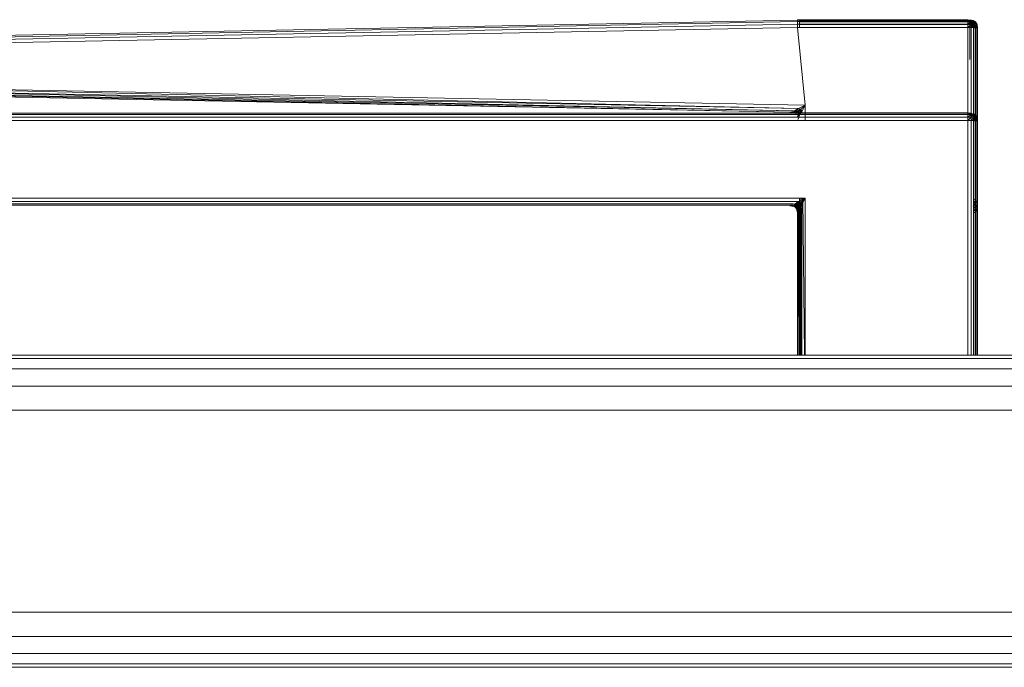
# Model space of a CAD drawing. Header units: millimetres. Extents: x 1 to 3476, y -521 to 159.
# Tile 14 of 130: x 230 to 308, y 108 to 159. Entities that reach past the tile are written whole.
import ezdxf

# ---------------------------------------------------------------- set-up
doc = ezdxf.new("R2010")
doc.units = ezdxf.units.MM
doc.layers.add('VG491211CA_dwg', color=8, linetype='Continuous', lineweight=9)

# ---------------------------------------------------------------- blocks, each defined once
blk = doc.blocks.new('VG491211CA_dwg-300031-Południe')
at = {"color": 18, "lineweight": 9}
for p, q in [((291.37, 158.9), (214.092, 157.407)), ((291.369, 158.788), (214.092, 157.295)), ((291.369, 158.788), (291.37, 158.9)), ((291.369, 158.6), (291.369, 158.788)), ((304.766, 158.788), (291.369, 158.788)), ((291.369, 158.788), (304.766, 158.788)), ((291.37, 158.9), (291.374, 158.938)), ((291.374, 158.938), (291.37, 158.9)), ((304.766, 158.9), (291.37, 158.9)), ((291.37, 158.9), (304.766, 158.9)), ((304.766, 158.938), (291.374, 158.938)), ((291.374, 158.938), (304.766, 158.938)), ((291.532, 158.762), (291.534, 158.874)), ((291.533, 158.574), (291.532, 158.762)), ((291.532, 158.762), (304.929, 158.762)), ((304.929, 158.762), (291.532, 158.762)), ((291.534, 158.874), (291.537, 158.912)), ((291.537, 158.912), (291.534, 158.874)), ((304.929, 158.874), (291.534, 158.874)), ((291.534, 158.874), (304.929, 158.874)), ((304.929, 158.912), (291.537, 158.912)), ((291.537, 158.912), (304.929, 158.912)), ((304.766, 158.9), (304.766, 158.938)), ((304.766, 158.938), (304.766, 158.9)), ((304.766, 158.938), (305.028, 158.9)), ((305.028, 158.9), (304.766, 158.938)), ((304.766, 158.938), (305.009, 158.863)), ((304.766, 158.938), (305.009, 158.863)), ((304.766, 158.788), (304.766, 158.9)), ((304.766, 158.9), (304.766, 158.788)), ((304.766, 158.9), (304.972, 158.769)), ((304.766, 158.9), (305.009, 158.863)), ((305.009, 158.863), (304.766, 158.9)), ((304.766, 158.9), (304.972, 158.769)), ((304.766, 158.6), (304.766, 158.788)), ((304.766, 158.788), (304.766, 158.6)), ((304.972, 158.769), (304.766, 158.788)), ((304.766, 158.788), (304.972, 158.769)), ((304.766, 158.6), (304.972, 158.769)), ((304.766, 158.6), (304.972, 158.769)), ((304.929, 158.874), (304.929, 158.912)), ((304.929, 158.912), (304.929, 158.874)), ((304.929, 158.912), (305.191, 158.874)), ((305.191, 158.874), (304.929, 158.912)), ((304.929, 158.912), (305.173, 158.837)), ((304.929, 158.912), (305.173, 158.837)), ((304.929, 158.762), (304.929, 158.874)), ((304.929, 158.874), (304.929, 158.762)), ((304.929, 158.874), (305.135, 158.743)), ((304.929, 158.874), (305.173, 158.837)), ((305.173, 158.837), (304.929, 158.874)), ((304.929, 158.874), (305.135, 158.743)), ((304.929, 158.762), (304.929, 158.574)), ((304.929, 158.574), (304.929, 158.762)), ((304.929, 158.762), (305.135, 158.743)), ((305.135, 158.743), (304.929, 158.762)), ((304.929, 158.574), (305.135, 158.743)), ((304.929, 158.574), (305.135, 158.743)), ((304.972, 158.769), (305.009, 158.863)), ((305.009, 158.863), (304.972, 158.769)), ((305.141, 158.713), (304.972, 158.769)), ((304.972, 158.769), (305.009, 158.582)), ((305.009, 158.582), (304.972, 158.769)), ((304.972, 158.769), (305.141, 158.713)), ((305.009, 158.863), (305.028, 158.9)), ((305.028, 158.9), (305.009, 158.863)), ((305.009, 158.863), (305.141, 158.713)), ((305.009, 158.863), (305.197, 158.769)), ((305.197, 158.769), (305.009, 158.863)), ((305.009, 158.863), (305.141, 158.713)), ((305.009, 158.582), (305.141, 158.713)), ((305.009, 158.582), (305.141, 158.713)), ((305.028, 158.9), (305.216, 158.788)), ((305.216, 158.788), (305.028, 158.9)), ((305.028, 158.9), (305.197, 158.769)), ((305.028, 158.9), (305.197, 158.769)), ((305.135, 158.743), (305.173, 158.837)), ((305.173, 158.837), (305.135, 158.743)), ((305.173, 158.556), (305.135, 158.743)), ((305.135, 158.743), (305.304, 158.687)), ((305.304, 158.687), (305.135, 158.743)), ((305.135, 158.743), (305.173, 158.556)), ((305.197, 158.769), (305.141, 158.713)), ((305.141, 158.713), (305.197, 158.769)), ((305.141, 158.713), (305.197, 158.544)), ((305.291, 158.582), (305.141, 158.713)), ((305.291, 158.582), (305.141, 158.713)), ((305.197, 158.544), (305.141, 158.713)), ((305.173, 158.837), (305.191, 158.874)), ((305.191, 158.874), (305.173, 158.837)), ((305.173, 158.837), (305.304, 158.687)), ((305.173, 158.837), (305.36, 158.743)), ((305.36, 158.743), (305.173, 158.837)), ((305.173, 158.837), (305.304, 158.687)), ((305.173, 158.556), (305.304, 158.687)), ((305.173, 158.556), (305.304, 158.687)), ((305.191, 158.874), (305.379, 158.762)), ((305.379, 158.762), (305.191, 158.874)), ((305.191, 158.874), (305.36, 158.743)), ((305.191, 158.874), (305.36, 158.743)), ((305.216, 158.788), (305.197, 158.769)), ((305.197, 158.769), (305.216, 158.788)), ((305.291, 158.582), (305.197, 158.769)), ((305.328, 158.6), (305.197, 158.769)), ((305.197, 158.769), (305.291, 158.582)), ((305.328, 158.6), (305.197, 158.769)), ((305.328, 158.6), (305.216, 158.788)), ((305.216, 158.788), (305.328, 158.6)), ((305.36, 158.743), (305.304, 158.687)), ((305.304, 158.687), (305.36, 158.743)), ((305.304, 158.687), (305.36, 158.518)), ((305.304, 158.687), (305.36, 158.518)), ((305.454, 158.556), (305.304, 158.687)), ((305.454, 158.556), (305.304, 158.687)), ((305.379, 158.762), (305.36, 158.743)), ((305.36, 158.743), (305.379, 158.762)), ((305.454, 158.556), (305.36, 158.743)), ((305.491, 158.574), (305.36, 158.743)), ((305.36, 158.743), (305.454, 158.556)), ((305.491, 158.574), (305.36, 158.743)), ((305.491, 158.574), (305.379, 158.762)), ((305.379, 158.762), (305.491, 158.574)), ((214.092, 157.107), (291.369, 158.6)), ((214.092, 156.844), (291.371, 158.338)), ((291.371, 158.338), (291.369, 158.6)), ((291.369, 158.6), (304.766, 158.6)), ((304.766, 158.6), (291.369, 158.6)), ((291.371, 158.338), (304.766, 158.338)), ((291.966, 152.223), (291.371, 158.338)), ((291.535, 158.312), (291.533, 158.574)), ((304.929, 158.574), (291.533, 158.574)), ((291.533, 158.574), (304.929, 158.574)), ((304.766, 158.338), (304.766, 158.6)), ((304.766, 158.6), (304.766, 158.338)), ((304.766, 158.6), (305.009, 158.582)), ((305.009, 158.582), (304.766, 158.6)), ((304.766, 158.338), (305.009, 158.582)), ((304.766, 158.338), (305.009, 158.582)), ((305.028, 158.338), (304.766, 158.338)), ((304.766, 158.338), (304.766, 151.635)), ((304.929, 158.574), (304.929, 158.312)), ((304.929, 158.312), (304.929, 158.574)), ((305.173, 158.556), (304.929, 158.574)), ((304.929, 158.574), (305.173, 158.556)), ((304.929, 158.312), (305.173, 158.556)), ((304.929, 158.312), (305.173, 158.556)), ((304.929, 158.312), (304.929, 155.805)), ((305.009, 158.582), (305.197, 158.544)), ((305.009, 158.582), (305.028, 158.338)), ((305.197, 158.544), (305.009, 158.582)), ((305.028, 158.338), (305.009, 158.582)), ((305.028, 158.338), (305.197, 158.544)), ((305.028, 158.338), (305.197, 158.544)), ((305.028, 158.338), (305.028, 132.579)), ((305.216, 158.338), (305.028, 158.338)), ((305.36, 158.518), (305.173, 158.556)), ((305.191, 158.312), (305.173, 158.556)), ((305.173, 158.556), (305.36, 158.518)), ((305.173, 158.556), (305.191, 158.312)), ((305.191, 158.312), (305.36, 158.518)), ((305.191, 158.312), (305.36, 158.518)), ((305.379, 158.312), (305.191, 158.312)), ((305.197, 158.544), (305.291, 158.582)), ((305.291, 158.582), (305.197, 158.544)), ((305.197, 158.544), (305.216, 158.338)), ((305.328, 158.338), (305.197, 158.544)), ((305.328, 158.338), (305.197, 158.544)), ((305.216, 158.338), (305.197, 158.544)), ((305.328, 158.338), (305.216, 158.338)), ((305.216, 158.338), (305.216, 132.579)), ((305.216, 158.338), (305.328, 158.338)), ((305.291, 158.582), (305.328, 158.6)), ((305.328, 158.6), (305.291, 158.582)), ((305.328, 158.338), (305.291, 158.582)), ((305.366, 158.338), (305.291, 158.582)), ((305.291, 158.582), (305.328, 158.338)), ((305.366, 158.338), (305.291, 158.582)), ((305.366, 158.338), (305.328, 158.6)), ((305.328, 158.6), (305.366, 158.338)), ((305.328, 132.579), (305.328, 158.338)), ((305.366, 158.338), (305.328, 158.338)), ((305.328, 158.338), (305.328, 132.579)), ((305.328, 158.338), (305.366, 158.338)), ((305.36, 158.518), (305.454, 158.556)), ((305.454, 158.556), (305.36, 158.518)), ((305.36, 158.518), (305.379, 158.312)), ((305.36, 158.518), (305.379, 158.312)), ((305.491, 158.312), (305.36, 158.518)), ((305.491, 158.312), (305.36, 158.518)), ((305.366, 132.579), (305.366, 158.338)), ((305.366, 158.338), (305.366, 132.579)), ((305.491, 158.312), (305.379, 158.312)), ((305.379, 158.312), (305.379, 132.579)), ((305.379, 158.312), (305.491, 158.312)), ((305.454, 158.556), (305.491, 158.574)), ((305.491, 158.574), (305.454, 158.556)), ((305.491, 158.312), (305.454, 158.556)), ((305.529, 158.312), (305.454, 158.556)), ((305.454, 158.556), (305.491, 158.312)), ((305.529, 158.312), (305.454, 158.556)), ((305.529, 158.312), (305.491, 158.574)), ((305.491, 158.574), (305.529, 158.312)), ((305.491, 132.579), (305.491, 158.312)), ((305.529, 158.312), (305.491, 158.312)), ((305.491, 158.312), (305.491, 132.579)), ((305.491, 158.312), (305.529, 158.312)), ((305.529, 132.579), (305.529, 158.312)), ((305.529, 158.312), (305.529, 132.579)), ((291.966, 152.223), (214.092, 153.728)), ((291.441, 151.971), (214.092, 153.692)), ((291.441, 151.971), (214.092, 153.465)), ((291.066, 151.79), (214.092, 153.44)), ((214.092, 153.278), (291.066, 151.79)), ((214.092, 153.263), (290.841, 151.682)), ((214.092, 153.165), (290.841, 151.682)), ((290.841, 151.682), (291.066, 151.79)), ((291.004, 151.656), (291.229, 151.764)), ((291.141, 151.77), (291.066, 151.64)), ((291.216, 151.75), (291.066, 151.64)), ((291.216, 151.75), (291.066, 151.64)), ((291.141, 151.77), (291.441, 151.971)), ((291.216, 151.75), (291.441, 151.971)), ((291.604, 151.868), (291.216, 151.75)), ((291.216, 151.75), (291.366, 151.635)), ((291.366, 151.635), (291.216, 151.75)), ((291.216, 151.75), (291.253, 151.524)), ((291.253, 151.524), (291.216, 151.75)), ((291.304, 151.744), (291.229, 151.614)), ((291.379, 151.724), (291.229, 151.614)), ((291.379, 151.724), (291.229, 151.614)), ((291.604, 151.868), (291.366, 151.635)), ((291.604, 151.868), (291.366, 151.635)), ((291.379, 151.724), (291.604, 151.945)), ((291.767, 151.842), (291.379, 151.724)), ((291.379, 151.724), (291.529, 151.609)), ((291.529, 151.609), (291.379, 151.724)), ((291.379, 151.724), (291.417, 151.498)), ((291.417, 151.498), (291.379, 151.724)), ((291.966, 152.223), (291.441, 151.971)), ((291.604, 151.868), (291.441, 151.971)), ((291.441, 151.971), (291.604, 151.868)), ((291.478, 151.483), (291.604, 151.868)), ((291.604, 151.868), (291.478, 151.483)), ((291.767, 151.842), (291.529, 151.609)), ((291.767, 151.842), (291.529, 151.609)), ((291.966, 152.223), (291.604, 151.868)), ((291.703, 151.703), (291.604, 151.868)), ((291.604, 151.868), (291.703, 151.703)), ((291.703, 151.703), (291.966, 152.223)), ((291.966, 151.03), (291.966, 152.223)), ((214.692, 151.03), (291.366, 151.03)), ((214.955, 151.292), (291.366, 151.292)), ((215.142, 151.48), (291.366, 151.48)), ((291.366, 151.592), (215.255, 151.592)), ((290.841, 151.682), (290.766, 151.646)), ((290.766, 151.646), (290.841, 151.682)), ((290.766, 151.646), (291.028, 151.604)), ((291.028, 151.604), (290.766, 151.646)), ((290.841, 151.682), (291.066, 151.64)), ((290.841, 151.682), (291.028, 151.604)), ((291.066, 151.64), (290.841, 151.682)), ((291.028, 151.604), (290.841, 151.682)), ((291.004, 151.656), (290.929, 151.62)), ((290.929, 151.62), (291.004, 151.656)), ((291.004, 151.656), (291.229, 151.614)), ((291.004, 151.656), (291.192, 151.578)), ((291.229, 151.614), (291.004, 151.656)), ((291.192, 151.578), (291.004, 151.656)), ((291.066, 151.64), (291.028, 151.604)), ((291.028, 151.604), (291.066, 151.64)), ((291.366, 151.635), (291.478, 151.483)), ((291.478, 151.483), (291.366, 151.635)), ((304.766, 151.63), (291.366, 151.63)), ((291.841, 151.63), (291.366, 151.63)), ((304.766, 151.592), (291.366, 151.592)), ((291.841, 151.592), (291.366, 151.592)), ((291.478, 151.483), (291.366, 151.335)), ((291.478, 151.483), (291.366, 151.335)), ((291.841, 151.48), (291.366, 151.48)), ((304.766, 151.48), (291.366, 151.48)), ((291.497, 151.407), (291.366, 151.335)), ((291.497, 151.407), (291.366, 151.335)), ((291.366, 151.292), (291.841, 151.292)), ((291.366, 151.292), (304.766, 151.292)), ((291.366, 151.03), (304.766, 151.03)), ((291.403, 151.109), (291.516, 151.332)), ((291.516, 151.332), (291.403, 151.109)), ((291.478, 151.483), (291.703, 151.703)), ((291.497, 151.407), (291.703, 151.703)), ((291.497, 151.407), (291.703, 151.703)), ((291.497, 151.407), (291.703, 151.703)), ((291.841, 151.63), (304.766, 151.63)), ((291.841, 151.592), (304.766, 151.592)), ((291.841, 151.48), (304.766, 151.48)), ((304.766, 151.292), (291.841, 151.292)), ((304.766, 151.592), (304.766, 151.63)), ((304.766, 151.63), (304.766, 151.592)), ((304.766, 151.63), (305.028, 151.592)), ((305.028, 151.592), (304.766, 151.63)), ((304.766, 151.63), (305.009, 151.555)), ((304.766, 151.63), (305.009, 151.555)), ((304.766, 151.48), (304.766, 151.592)), ((304.766, 151.592), (304.766, 151.48)), ((304.766, 151.592), (304.972, 151.461)), ((304.766, 151.592), (305.009, 151.555)), ((305.009, 151.555), (304.766, 151.592)), ((304.766, 151.592), (304.972, 151.461)), ((304.766, 151.292), (304.766, 151.48)), ((304.766, 151.48), (304.766, 151.292)), ((304.972, 151.461), (304.766, 151.48)), ((304.766, 151.48), (304.972, 151.461)), ((304.766, 151.292), (304.972, 151.461)), ((304.766, 151.292), (304.972, 151.461)), ((304.766, 151.03), (304.766, 151.292)), ((304.766, 151.292), (304.766, 151.03)), ((304.766, 151.292), (305.009, 151.273)), ((305.009, 151.273), (304.766, 151.292)), ((304.766, 151.03), (305.009, 151.273)), ((304.766, 151.03), (305.009, 151.273)), ((304.766, 151.03), (304.766, 144.326)), ((305.028, 151.03), (304.766, 151.03)), ((304.766, 151.03), (305.028, 151.03)), ((304.972, 151.461), (305.009, 151.555)), ((305.009, 151.555), (304.972, 151.461)), ((305.141, 151.405), (304.972, 151.461)), ((304.972, 151.461), (305.009, 151.273)), ((305.009, 151.273), (304.972, 151.461)), ((304.972, 151.461), (305.141, 151.405)), ((305.009, 151.555), (305.028, 151.592)), ((305.028, 151.592), (305.009, 151.555)), ((305.009, 151.555), (305.141, 151.405)), ((305.009, 151.555), (305.197, 151.461)), ((305.197, 151.461), (305.009, 151.555)), ((305.009, 151.555), (305.141, 151.405)), ((305.009, 151.273), (305.141, 151.405)), ((305.009, 151.273), (305.141, 151.405)), ((305.009, 151.273), (305.197, 151.236)), ((305.009, 151.273), (305.028, 151.03)), ((305.197, 151.236), (305.009, 151.273)), ((305.028, 151.03), (305.009, 151.273)), ((305.028, 151.592), (305.216, 151.48)), ((305.216, 151.48), (305.028, 151.592)), ((305.028, 151.592), (305.197, 151.461)), ((305.028, 151.592), (305.197, 151.461)), ((305.028, 151.03), (305.197, 151.236)), ((305.028, 151.03), (305.197, 151.236)), ((305.028, 151.03), (305.028, 144.326)), ((305.216, 151.03), (305.028, 151.03)), ((305.028, 132.579), (305.028, 151.03)), ((305.028, 151.03), (305.216, 151.03)), ((305.197, 151.461), (305.141, 151.405)), ((305.141, 151.405), (305.197, 151.461)), ((305.141, 151.405), (305.197, 151.236)), ((305.291, 151.273), (305.141, 151.405)), ((305.291, 151.273), (305.141, 151.405)), ((305.197, 151.236), (305.141, 151.405)), ((305.173, 151.529), (305.36, 151.435)), ((305.36, 151.435), (305.173, 151.529)), ((305.36, 151.21), (305.173, 151.247)), ((305.173, 151.247), (305.36, 151.21)), ((305.191, 151.566), (305.379, 151.454)), ((305.379, 151.454), (305.191, 151.566)), ((305.191, 151.566), (305.36, 151.435)), ((305.191, 151.566), (305.36, 151.435)), ((305.191, 151.004), (305.36, 151.21)), ((305.191, 151.004), (305.36, 151.21)), ((305.191, 151.004), (305.379, 151.004)), ((305.379, 151.004), (305.191, 151.004)), ((305.216, 151.48), (305.197, 151.461)), ((305.197, 151.461), (305.216, 151.48)), ((305.328, 151.292), (305.197, 151.461)), ((305.328, 151.292), (305.197, 151.461)), ((305.291, 151.273), (305.197, 151.461)), ((305.328, 151.292), (305.197, 151.461)), ((305.197, 151.461), (305.291, 151.273)), ((305.328, 151.292), (305.197, 151.461)), ((305.197, 151.236), (305.291, 151.273)), ((305.291, 151.273), (305.197, 151.236)), ((305.328, 151.03), (305.197, 151.236)), ((305.328, 151.03), (305.197, 151.236)), ((305.197, 151.236), (305.216, 151.03)), ((305.328, 151.03), (305.197, 151.236)), ((305.328, 151.03), (305.197, 151.236)), ((305.216, 151.03), (305.197, 151.236)), ((305.328, 151.292), (305.216, 151.48)), ((305.216, 151.48), (305.328, 151.292)), ((305.328, 151.292), (305.216, 151.48)), ((305.216, 151.48), (305.328, 151.292)), ((305.328, 151.03), (305.216, 151.03)), ((305.216, 151.03), (305.216, 144.326)), ((305.216, 132.579), (305.216, 151.03)), ((305.216, 151.03), (305.328, 151.03)), ((305.328, 151.03), (305.216, 151.03)), ((305.216, 151.03), (305.328, 151.03)), ((305.291, 151.273), (305.328, 151.292)), ((305.328, 151.292), (305.291, 151.273)), ((305.291, 151.273), (305.328, 151.292)), ((305.328, 151.292), (305.291, 151.273)), ((305.328, 151.03), (305.291, 151.273)), ((305.366, 151.03), (305.291, 151.273)), ((305.291, 151.273), (305.328, 151.03)), ((305.366, 151.03), (305.291, 151.273)), ((305.328, 151.03), (305.291, 151.273)), ((305.366, 151.03), (305.291, 151.273)), ((305.291, 151.273), (305.328, 151.03)), ((305.366, 151.03), (305.291, 151.273)), ((305.36, 151.435), (305.304, 151.379)), ((305.304, 151.379), (305.36, 151.435)), ((305.304, 151.379), (305.36, 151.21)), ((305.304, 151.379), (305.36, 151.21)), ((305.454, 151.247), (305.304, 151.379)), ((305.454, 151.247), (305.304, 151.379)), ((305.366, 151.03), (305.328, 151.292)), ((305.328, 151.292), (305.366, 151.03)), ((305.366, 151.03), (305.328, 151.292)), ((305.328, 151.292), (305.366, 151.03)), ((305.328, 144.326), (305.328, 151.03)), ((305.366, 151.03), (305.328, 151.03)), ((305.328, 151.03), (305.328, 132.579)), ((305.328, 151.03), (305.366, 151.03)), ((305.328, 132.579), (305.328, 151.03)), ((305.366, 151.03), (305.328, 151.03)), ((305.328, 151.03), (305.328, 132.579)), ((305.328, 151.03), (305.366, 151.03)), ((305.379, 151.454), (305.36, 151.435)), ((305.36, 151.435), (305.379, 151.454)), ((305.454, 151.247), (305.36, 151.435)), ((305.491, 151.266), (305.36, 151.435)), ((305.36, 151.435), (305.454, 151.247)), ((305.491, 151.266), (305.36, 151.435)), ((305.491, 151.266), (305.36, 151.435)), ((305.491, 151.266), (305.36, 151.435)), ((305.36, 151.21), (305.454, 151.247)), ((305.454, 151.247), (305.36, 151.21)), ((305.36, 151.21), (305.379, 151.004)), ((305.36, 151.21), (305.379, 151.004)), ((305.491, 151.004), (305.36, 151.21)), ((305.491, 151.004), (305.36, 151.21)), ((305.491, 151.004), (305.36, 151.21)), ((305.491, 151.004), (305.36, 151.21)), ((305.366, 144.326), (305.366, 151.03)), ((305.366, 151.03), (305.366, 132.579)), ((305.366, 132.579), (305.366, 151.03)), ((305.366, 151.03), (305.366, 132.579)), ((305.491, 151.266), (305.379, 151.454)), ((305.379, 151.454), (305.491, 151.266)), ((305.491, 151.266), (305.379, 151.454)), ((305.379, 151.454), (305.491, 151.266)), ((305.379, 151.004), (305.379, 144.75)), ((305.491, 151.004), (305.379, 151.004)), ((305.379, 151.004), (305.379, 144.3)), ((305.379, 151.004), (305.491, 151.004)), ((305.491, 151.004), (305.379, 151.004)), ((305.379, 151.004), (305.491, 151.004)), ((305.454, 151.247), (305.491, 151.266)), ((305.491, 151.266), (305.454, 151.247)), ((305.454, 151.247), (305.491, 151.266)), ((305.491, 151.266), (305.454, 151.247)), ((305.491, 151.004), (305.454, 151.247)), ((305.529, 151.004), (305.454, 151.247)), ((305.454, 151.247), (305.491, 151.004)), ((305.529, 151.004), (305.454, 151.247)), ((305.491, 151.004), (305.454, 151.247)), ((305.529, 151.004), (305.454, 151.247)), ((305.454, 151.247), (305.491, 151.004)), ((305.529, 151.004), (305.454, 151.247)), ((305.529, 151.004), (305.491, 151.266)), ((305.491, 151.266), (305.529, 151.004)), ((305.529, 151.004), (305.491, 151.266)), ((305.491, 151.266), (305.529, 151.004)), ((305.491, 144.3), (305.491, 151.004)), ((305.491, 151.004), (305.491, 144.563)), ((305.491, 151.004), (305.529, 151.004)), ((305.491, 144.3), (305.491, 151.004)), ((305.529, 151.004), (305.491, 151.004)), ((305.491, 151.004), (305.491, 144.3)), ((305.491, 151.004), (305.529, 151.004)), ((305.529, 151.004), (305.491, 151.004)), ((305.529, 151.004), (305.529, 144.3)), ((305.529, 144.3), (305.529, 151.004)), ((305.529, 151.004), (305.529, 144.3)), ((305.529, 132.579), (305.529, 151.004)), ((291.966, 144.926), (214.692, 144.926)), ((291.966, 144.926), (291.441, 144.664)), ((291.516, 144.926), (291.516, 132.579)), ((291.516, 144.926), (291.516, 132.579)), ((291.673, 132.579), (291.569, 144.926)), ((291.569, 144.926), (291.673, 132.579)), ((291.966, 144.926), (291.602, 144.563)), ((291.703, 144.401), (291.966, 144.926)), ((291.703, 132.579), (291.703, 144.926)), ((291.925, 132.579), (291.782, 144.926)), ((291.966, 132.579), (291.966, 144.926)), ((305.379, 144.75), (305.191, 144.863)), ((291.441, 144.664), (214.955, 144.664)), ((291.066, 144.476), (215.142, 144.476)), ((215.255, 144.364), (290.841, 144.364)), ((290.841, 144.364), (290.766, 144.326)), ((290.766, 144.326), (290.841, 144.364)), ((290.766, 144.326), (290.841, 144.364)), ((290.766, 144.326), (290.841, 144.364)), ((290.766, 144.326), (291.028, 144.289)), ((291.028, 144.289), (290.766, 144.326)), ((290.766, 144.326), (291.028, 144.289)), ((291.028, 144.289), (290.766, 144.326)), ((290.841, 144.364), (291.066, 144.476)), ((290.841, 144.364), (291.066, 144.326)), ((290.841, 144.364), (291.028, 144.289)), ((291.066, 144.326), (290.841, 144.364)), ((291.028, 144.289), (290.841, 144.364)), ((290.841, 144.364), (291.066, 144.326)), ((290.841, 144.364), (291.028, 144.289)), ((291.066, 144.326), (290.841, 144.364)), ((291.028, 144.289), (290.841, 144.364)), ((291.004, 144.338), (290.929, 144.3)), ((290.929, 144.3), (291.004, 144.338)), ((290.929, 144.3), (291.191, 144.263)), ((291.191, 144.263), (290.929, 144.3)), ((290.975, 144.338), (290.942, 144.3)), ((291.117, 144.3), (290.942, 144.3)), ((290.942, 144.3), (291.204, 144.263)), ((291.204, 144.263), (290.975, 144.338)), ((291.004, 144.338), (291.229, 144.3)), ((291.004, 144.338), (291.191, 144.263)), ((291.229, 144.3), (291.004, 144.338)), ((291.191, 144.263), (291.004, 144.338)), ((291.066, 144.326), (291.028, 144.289)), ((291.028, 144.289), (291.066, 144.326)), ((291.066, 144.326), (291.028, 144.289)), ((291.028, 144.289), (291.066, 144.326)), ((291.028, 144.289), (291.216, 144.176)), ((291.216, 144.176), (291.028, 144.289)), ((291.028, 144.289), (291.216, 144.176)), ((291.216, 144.176), (291.028, 144.289)), ((291.141, 144.457), (291.066, 144.326)), ((291.216, 144.439), (291.066, 144.326)), ((291.216, 144.439), (291.066, 144.326)), ((291.216, 144.439), (291.066, 144.326)), ((291.216, 144.439), (291.066, 144.326)), ((291.066, 144.326), (291.253, 144.214)), ((291.066, 144.326), (291.216, 144.176)), ((291.253, 144.214), (291.066, 144.326)), ((291.216, 144.176), (291.066, 144.326)), ((291.066, 144.326), (291.253, 144.214)), ((291.066, 144.326), (291.216, 144.176)), ((291.253, 144.214), (291.066, 144.326)), ((291.216, 144.176), (291.066, 144.326)), ((291.117, 144.3), (291.199, 144.338)), ((291.38, 144.263), (291.117, 144.3)), ((291.141, 144.457), (291.441, 144.664)), ((291.229, 144.3), (291.191, 144.263)), ((291.191, 144.263), (291.229, 144.3)), ((291.191, 144.263), (291.379, 144.15)), ((291.379, 144.15), (291.191, 144.263)), ((291.199, 144.338), (291.429, 144.45)), ((291.199, 144.338), (291.424, 144.3)), ((291.199, 144.338), (291.38, 144.263)), ((291.204, 144.263), (291.227, 144.303)), ((291.38, 144.263), (291.204, 144.263)), ((291.204, 144.263), (291.389, 144.15)), ((291.204, 144.263), (291.419, 144.18)), ((291.216, 144.439), (291.441, 144.664)), ((291.602, 144.563), (291.216, 144.439)), ((291.216, 144.439), (291.366, 144.326)), ((291.216, 144.439), (291.366, 144.326)), ((291.366, 144.326), (291.216, 144.439)), ((291.366, 144.326), (291.216, 144.439)), ((291.216, 144.439), (291.253, 144.214)), ((291.253, 144.214), (291.216, 144.439)), ((291.216, 144.439), (291.253, 144.214)), ((291.253, 144.214), (291.216, 144.439)), ((291.216, 144.176), (291.253, 144.214)), ((291.253, 144.214), (291.216, 144.176)), ((291.216, 144.176), (291.253, 144.214)), ((291.253, 144.214), (291.216, 144.176)), ((291.328, 143.989), (291.216, 144.176)), ((291.216, 144.176), (291.328, 143.989)), ((291.328, 143.989), (291.216, 144.176)), ((291.216, 144.176), (291.328, 143.989)), ((291.366, 144.026), (291.216, 144.176)), ((291.216, 144.176), (291.366, 144.026)), ((291.366, 144.026), (291.216, 144.176)), ((291.216, 144.176), (291.366, 144.026)), ((291.419, 144.18), (291.227, 144.303)), ((291.229, 144.3), (291.416, 144.188)), ((291.229, 144.3), (291.379, 144.15)), ((291.416, 144.188), (291.229, 144.3)), ((291.379, 144.15), (291.229, 144.3)), ((291.253, 144.214), (291.366, 144.326)), ((291.366, 144.326), (291.253, 144.214)), ((291.253, 144.214), (291.366, 144.326)), ((291.366, 144.326), (291.253, 144.214)), ((291.478, 144.176), (291.253, 144.214)), ((291.366, 144.026), (291.253, 144.214)), ((291.253, 144.214), (291.478, 144.176)), ((291.253, 144.214), (291.366, 144.026)), ((291.478, 144.176), (291.253, 144.214)), ((291.366, 144.026), (291.253, 144.214)), ((291.253, 144.214), (291.478, 144.176)), ((291.253, 144.214), (291.366, 144.026)), ((291.366, 144.026), (291.328, 143.989)), ((291.328, 143.989), (291.366, 144.026)), ((291.366, 144.026), (291.328, 143.989)), ((291.328, 143.989), (291.366, 144.026)), ((291.366, 143.726), (291.328, 143.989)), ((291.328, 143.989), (291.366, 143.726)), ((291.366, 143.726), (291.328, 143.989)), ((291.328, 143.989), (291.366, 143.726)), ((291.403, 143.801), (291.328, 143.989)), ((291.328, 143.989), (291.403, 143.801)), ((291.403, 143.801), (291.328, 143.989)), ((291.328, 143.989), (291.403, 143.801)), ((291.532, 144.242), (291.333, 144.397)), ((291.419, 144.18), (291.333, 144.397)), ((291.366, 132.579), (291.366, 144.664)), ((291.366, 144.664), (291.366, 132.579)), ((291.602, 144.563), (291.366, 144.326)), ((291.602, 144.563), (291.366, 144.326)), ((291.602, 144.563), (291.366, 144.326)), ((291.602, 144.563), (291.366, 144.326)), ((291.366, 144.326), (291.478, 144.176)), ((291.366, 144.326), (291.478, 144.176)), ((291.478, 144.176), (291.366, 144.326)), ((291.478, 144.176), (291.366, 144.326)), ((291.478, 144.176), (291.366, 144.026)), ((291.478, 144.176), (291.366, 144.026)), ((291.478, 144.176), (291.366, 144.026)), ((291.478, 144.176), (291.366, 144.026)), ((291.497, 144.101), (291.366, 144.026)), ((291.497, 144.101), (291.366, 144.026)), ((291.497, 144.101), (291.366, 144.026)), ((291.497, 144.101), (291.366, 144.026)), ((291.403, 143.801), (291.366, 144.026)), ((291.366, 144.026), (291.403, 143.801)), ((291.403, 143.801), (291.366, 144.026)), ((291.366, 144.026), (291.403, 143.801)), ((291.379, 144.413), (291.416, 144.188)), ((291.416, 144.188), (291.379, 144.413)), ((291.379, 144.15), (291.416, 144.188)), ((291.416, 144.188), (291.379, 144.15)), ((291.491, 143.963), (291.379, 144.15)), ((291.379, 144.15), (291.491, 143.963)), ((291.529, 144), (291.379, 144.15)), ((291.379, 144.15), (291.529, 144)), ((291.424, 144.3), (291.38, 144.263)), ((291.568, 144.15), (291.38, 144.263)), ((291.38, 144.263), (291.389, 144.15)), ((291.389, 144.15), (291.419, 144.18)), ((291.568, 144.15), (291.389, 144.15)), ((291.389, 144.15), (291.499, 143.963)), ((291.531, 143.984), (291.389, 144.15)), ((291.403, 132.579), (291.403, 144.664)), ((291.403, 144.664), (291.403, 132.579)), ((291.403, 143.801), (291.516, 144.026)), ((291.516, 144.026), (291.403, 143.801)), ((291.403, 143.801), (291.516, 144.026)), ((291.516, 144.026), (291.403, 143.801)), ((291.416, 144.188), (291.529, 144.3)), ((291.529, 144.3), (291.416, 144.188)), ((291.641, 144.15), (291.416, 144.188)), ((291.529, 144), (291.416, 144.188)), ((291.416, 144.188), (291.641, 144.15)), ((291.416, 144.188), (291.529, 144)), ((291.419, 144.18), (291.532, 144.242)), ((291.531, 143.984), (291.419, 144.18)), ((291.504, 144.432), (291.424, 144.3)), ((291.58, 144.413), (291.424, 144.3)), ((291.424, 144.3), (291.612, 144.188)), ((291.424, 144.3), (291.568, 144.15)), ((291.498, 132.579), (291.436, 144.664)), ((291.436, 144.664), (291.498, 132.579)), ((291.602, 144.563), (291.441, 144.664)), ((291.602, 144.563), (291.441, 144.664)), ((291.441, 144.664), (291.602, 144.563)), ((291.478, 144.176), (291.602, 144.563)), ((291.478, 144.176), (291.602, 144.563)), ((291.602, 144.563), (291.478, 144.176)), ((291.602, 144.563), (291.478, 144.176)), ((291.478, 144.176), (291.703, 144.401)), ((291.478, 144.176), (291.703, 144.401)), ((291.529, 144), (291.491, 143.963)), ((291.491, 143.963), (291.529, 144)), ((291.497, 144.101), (291.703, 144.401)), ((291.497, 144.101), (291.703, 144.401)), ((291.497, 144.101), (291.703, 144.401)), ((291.497, 144.101), (291.703, 144.401)), ((291.497, 144.101), (291.703, 144.401)), ((291.497, 144.101), (291.703, 144.401)), ((291.499, 143.963), (291.568, 144.15)), ((291.531, 143.984), (291.499, 143.963)), ((291.516, 144.026), (291.516, 132.579)), ((291.516, 144.026), (291.516, 132.579)), ((291.516, 144.026), (291.516, 132.579)), ((291.516, 144.026), (291.516, 132.579)), ((291.521, 144.48), (291.532, 144.242)), ((291.521, 144.48), (291.689, 144.28)), ((291.529, 132.579), (291.529, 144.639)), ((291.529, 144.639), (291.529, 132.579)), ((291.765, 144.537), (291.529, 144.3)), ((291.765, 144.537), (291.529, 144.3)), ((291.529, 144.3), (291.641, 144.15)), ((291.641, 144.15), (291.529, 144.3)), ((291.641, 144.15), (291.529, 144)), ((291.641, 144.15), (291.529, 144)), ((291.66, 144.075), (291.529, 144)), ((291.66, 144.075), (291.529, 144)), ((291.566, 143.775), (291.529, 144)), ((291.529, 144), (291.566, 143.775)), ((291.531, 143.984), (291.532, 144.242)), ((291.643, 144.021), (291.531, 143.984)), ((291.68, 143.7), (291.531, 143.984)), ((291.568, 143.7), (291.531, 143.984)), ((291.689, 144.28), (291.532, 144.242)), ((291.532, 144.242), (291.643, 144.021)), ((291.566, 132.579), (291.566, 144.639)), ((291.566, 144.639), (291.566, 132.579)), ((291.566, 143.775), (291.679, 144)), ((291.679, 144), (291.566, 143.775)), ((291.612, 144.188), (291.568, 144.15)), ((291.681, 143.963), (291.568, 144.15)), ((291.568, 144.15), (291.723, 144)), ((291.58, 144.413), (291.612, 144.188)), ((291.661, 132.579), (291.599, 144.638)), ((291.599, 144.638), (291.661, 132.579)), ((291.703, 144.401), (291.602, 144.563)), ((291.703, 144.401), (291.602, 144.563)), ((291.602, 144.563), (291.703, 144.401)), ((291.703, 132.579), (291.703, 144.401)), ((291.703, 144.401), (291.703, 132.579)), ((304.766, 144.326), (304.766, 132.579)), ((305.028, 144.326), (305.028, 132.579)), ((305.184, 144.3), (305.369, 144.486)), ((305.369, 144.115), (305.184, 144.3)), ((305.194, 144.562), (305.379, 144.75)), ((305.194, 144.562), (305.369, 144.486)), ((305.369, 144.115), (305.194, 144.039)), ((305.379, 143.85), (305.194, 144.039)), ((305.216, 144.326), (305.216, 132.579)), ((305.328, 132.579), (305.328, 144.326)), ((305.334, 144.3), (305.369, 144.486)), ((305.455, 144.3), (305.334, 144.3)), ((305.369, 144.115), (305.334, 144.3)), ((305.366, 132.579), (305.366, 144.326)), ((305.369, 144.486), (305.379, 144.75)), ((305.491, 144.563), (305.369, 144.486)), ((305.369, 144.486), (305.455, 144.3)), ((305.455, 144.3), (305.369, 144.115)), ((305.491, 144.038), (305.369, 144.115)), ((305.379, 143.85), (305.369, 144.115)), ((305.379, 144.75), (305.491, 144.563)), ((305.379, 144.3), (305.379, 132.579)), ((305.491, 144.038), (305.379, 143.85)), ((305.491, 144.563), (305.455, 144.3)), ((305.455, 144.3), (305.491, 144.038)), ((305.529, 144.3), (305.455, 144.3)), ((305.491, 144.563), (305.529, 144.3)), ((305.529, 144.3), (305.491, 144.038)), ((305.491, 132.579), (305.491, 144.3)), ((305.491, 144.3), (305.491, 132.579)), ((305.491, 132.579), (305.491, 144.3)), ((305.491, 144.038), (305.491, 132.579)), ((305.529, 132.579), (305.529, 144.3)), ((305.529, 144.3), (305.529, 132.579)), ((305.529, 144.3), (305.529, 132.579)), ((291.366, 143.726), (291.403, 143.801)), ((291.403, 143.801), (291.366, 143.726)), ((291.366, 143.726), (291.403, 143.801)), ((291.403, 143.801), (291.366, 143.726)), ((291.366, 132.579), (291.366, 143.726)), ((291.366, 143.726), (291.366, 132.579)), ((291.366, 132.579), (291.366, 143.726)), ((291.366, 143.726), (291.366, 132.579)), ((291.403, 132.579), (291.403, 143.801)), ((291.403, 143.801), (291.403, 132.579)), ((291.403, 132.579), (291.403, 143.801)), ((291.403, 143.801), (291.403, 132.579)), ((291.529, 143.7), (291.491, 143.963)), ((291.491, 143.963), (291.529, 143.7)), ((291.566, 143.775), (291.491, 143.963)), ((291.491, 143.963), (291.566, 143.775)), ((291.499, 143.963), (291.681, 143.963)), ((291.499, 143.963), (291.532, 143.7)), ((291.568, 143.7), (291.499, 143.963)), ((291.528, 132.579), (291.532, 143.7)), ((291.529, 143.7), (291.566, 143.775)), ((291.566, 143.775), (291.529, 143.7)), ((291.529, 132.579), (291.529, 143.7)), ((291.529, 143.7), (291.529, 132.579)), ((291.532, 143.7), (291.681, 143.963)), ((291.537, 132.579), (291.532, 143.7)), ((291.532, 143.7), (291.568, 143.7)), ((291.532, 143.7), (291.72, 143.7)), ((291.546, 132.579), (291.568, 143.7)), ((291.566, 132.579), (291.566, 143.775)), ((291.566, 143.775), (291.566, 132.579)), ((291.571, 132.579), (291.568, 143.7)), ((291.568, 143.7), (291.68, 143.7)), ((291.598, 132.579), (291.68, 143.7)), ((305.191, 143.738), (305.379, 143.85)), ((305.379, 143.85), (305.379, 132.579)), ((291.703, 142.409), (291.573, 132.579)), ((291.703, 142.052), (291.605, 132.579)), ((291.703, 139.407), (291.615, 132.579)), ((903.786, 132.579), (5.067, 132.579)), ((903.786, 132.309), (5.067, 132.309)), ((5.067, 131.499), (903.786, 131.499)), ((5.067, 130.149), (903.786, 130.149)), ((5.067, 128.259), (903.786, 128.259)), ((903.786, 112.381), (5.067, 112.381)), ((903.786, 110.491), (5.067, 110.491)), ((5.067, 109.141), (903.786, 109.141)), ((5.067, 108.331), (903.786, 108.331)), ((5.067, 108.061), (903.786, 108.061))]:
    blk.add_line(p, q, dxfattribs=at)

msp = doc.modelspace()

# ---------------------------------------------------------------- block references
at = {"layer": 'VG491211CA_dwg', "color": 18}
msp.add_blockref('VG491211CA_dwg-300031-Południe', (0, 0), dxfattribs=at)

doc.saveas('drawing.dxf')
